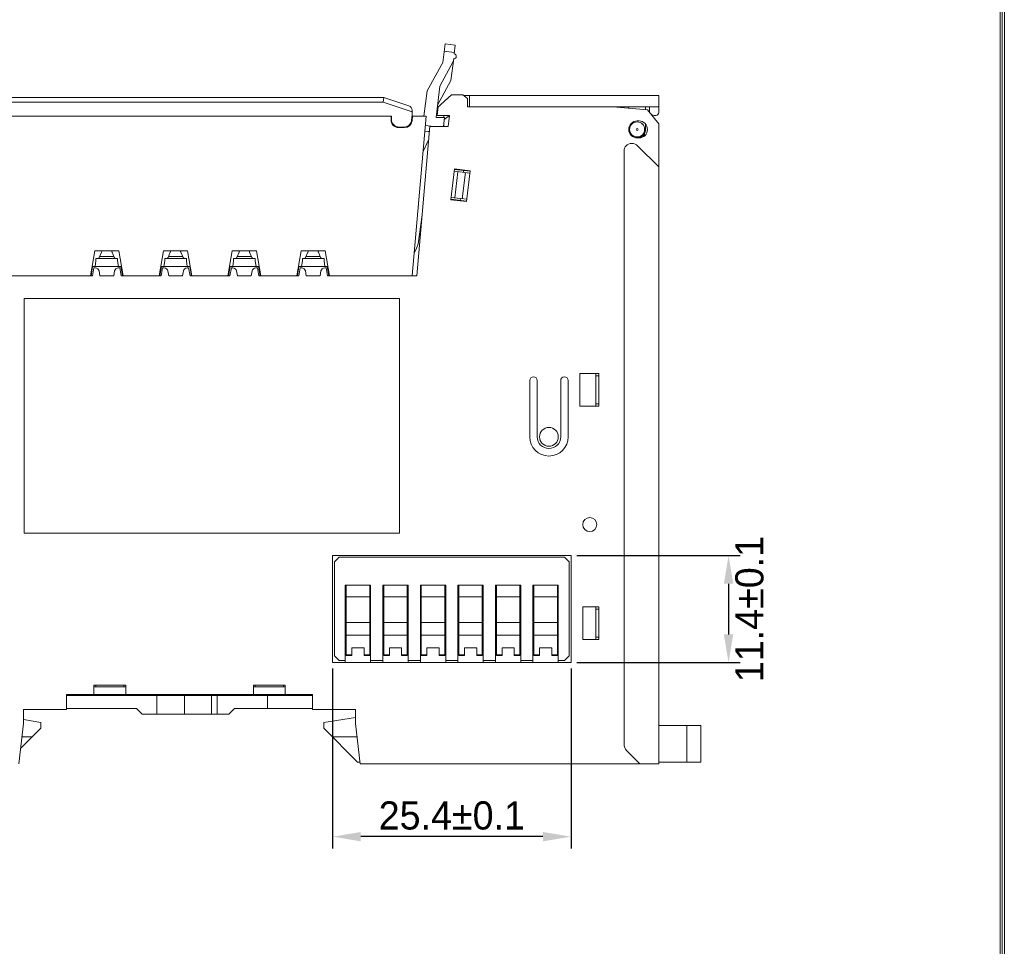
# Model space of a CAD drawing. Header units: inches. Extents: x 830 to 2908, y -1046 to 167.
# Tile 61 of 62: x 2799 to 2904, y -943 to -845. Entities that reach past the tile are written whole.
import ezdxf
from ezdxf.enums import TextEntityAlignment as Align

# ---------------------------------------------------------------- set-up
doc = ezdxf.new("R2010")
doc.units = ezdxf.units.IN
doc.header["$LTSCALE"] = 23.1
doc.header["$MEASUREMENT"] = 0
doc.header["$PDSIZE"] = -5
doc.layers.get('0').update_dxf_attribs({"lineweight": 18})
doc.layers.get('Defpoints').update_dxf_attribs({"lineweight": 18})
for name, color, linetype, lineweight in [('1_12_1_1', 7, 'Continuous', 18), ('1_13_1_1', 7, 'Continuous', 18), ('1_14_1_1', 7, 'Continuous', 18), ('1_15_1_1', 7, 'Continuous', 18), ('1_27', 7, 'Continuous', 18), ('1_41_1_1', 7, 'Continuous', 18), ('1_42_1_1', 7, 'Continuous', 18), ('1_43_1', 7, 'Continuous', 18), ('1_44_1_1', 7, 'Continuous', 18), ('1_6', 7, 'Continuous', 18), ('细实线层', 7, 'Continuous', 18)]:
    doc.layers.add(name, color=color, linetype=linetype, lineweight=lineweight)
doc.styles.add('文字样式①', font='txt')
doc.styles.add('鸿蒙CAD', font='txt')
doc.dimstyles.new('标准样式（宋体）', dxfattribs={"dimtxt": 3, "dimasz": 3, "dimexe": 1.25, "dimexo": 0.625, "dimtad": 1, "dimtoh": 1, "dimdec": 8, "dimdsep": 46, "dimtxsty": '文字样式①', "dimcen": 0, "dimdle": 6, "dimadec": 0, "dimazin": 0, "dimtfac": 1, "dimtofl": 0, "dimtmove": 0, "dimatfit": 3, "dimfxl": 1, "dimtolj": 1, "dimarcsym": 0})

# ---------------------------------------------------------------- blocks, each defined once
blk = doc.blocks.new('*D22')
at = {"color": 0, "lineweight": -2, "transparency": 16777216}
for p, q in [((2832.21, -913.84), (2832.21, -933.01)), ((2857.61, -913.84), (2857.61, -933.01)), ((2854.61, -931.76), (2835.21, -931.76))]:
    blk.add_line(p, q, dxfattribs=at)
at = {"color": 0, "transparency": 16777216}
for points in [[(2835.21, -931.26), (2835.21, -932.26), (2832.21, -931.76)], [(2854.61, -931.26), (2854.61, -932.26), (2857.61, -931.76)]]:
    blk.add_solid(points, dxfattribs=at)
at = {"layer": 'Defpoints', "color": 0, "transparency": 16777216}
for p in [(2832.21, -913.21), (2857.61, -913.21), (2832.21, -931.76)]:
    blk.add_point(p, dxfattribs=at)
at = {"color": 0, "lineweight": 0, "transparency": 16777216, "insert": (2844.91, -929.52), "char_height": 3, "attachment_point": 5, "style": '文字样式①'}
blk.add_mtext('\\A1;25.4%%p0.1', dxfattribs=at)
blk = doc.blocks.new('*D26')
at = {"color": 0, "lineweight": -2, "transparency": 16777216}
for p, q in [((2858.24, -901.81), (2875.65, -901.81)), ((2874.4, -904.81), (2874.4, -910.21)), ((2858.24, -913.21), (2875.65, -913.21))]:
    blk.add_line(p, q, dxfattribs=at)
at = {"color": 0, "transparency": 16777216}
for points in [[(2873.9, -904.81), (2874.9, -904.81), (2874.4, -901.81)], [(2873.9, -910.21), (2874.9, -910.21), (2874.4, -913.21)]]:
    blk.add_solid(points, dxfattribs=at)
at = {"layer": 'Defpoints', "color": 0, "transparency": 16777216}
for p in [(2857.61, -901.81), (2857.61, -913.21), (2874.4, -913.21)]:
    blk.add_point(p, dxfattribs=at)
at = {"color": 0, "lineweight": 0, "transparency": 16777216, "insert": (2876.64, -907.51), "char_height": 3, "attachment_point": 5, "rotation": 90, "style": '文字样式①'}
blk.add_mtext('\\A1;11.4%%P0.1', dxfattribs=at)
blk = doc.blocks.new('A3板框塑料')
at = {"layer": '细实线层'}
for p, q in [((2043.01, 617.25), (2043.01, 327.29)), ((2043.24, 617.47), (2043.24, 327.06)), ((2043.47, 617.7), (2043.47, 326.84))]:
    blk.add_line(p, q, dxfattribs=at)
at = {"layer": '细实线层', "style": '鸿蒙CAD'}
for tag, p in [('V1.0', (1626.88, 598.3)), ('XXXX', (1949.37, 331.32)), ('XXXX', (1966.38, 331.4)), ('XXXN', (1916.34, 330.82)), ('XXXN', (1933.47, 331.14))]:
    blk.add_attdef(tag, p, '', height=2.5, dxfattribs=at)
for tag, height, p in [('XXXE', 2.5, (1935.45, 353.21)), ('XXXC', 2.5, (1968.48, 353.21)), ('XXXA', 2.5, (2019.23, 353.21)), ('XXXG', 2.5, (1892.96, 346.21)), ('XXXD', 2.5, (1968.48, 346.21)), ('XXXB', 2.5, (2019.23, 346.21)), ('mm', 2.5, (1935.45, 346.21)), ('XXXK', 2, (1909.22, 345.18)), ('XXXM', 2.5, (1896.34, 329.33))]:
    blk.add_attdef(tag, text='', height=height, dxfattribs=at).set_placement(p, align=Align.CENTER)
blk.add_attdef('XXXJ', text='', height=2.5, dxfattribs=at).set_placement((1898.52, 340.23), align=Align.MIDDLE_RIGHT)

msp = doc.modelspace()

# ---------------------------------------------------------------- linework, layer by layer
at = {"color": 7, "linetype": 'Continuous', "lineweight": 0}
for p, q in [((2843.35, -854.12), (2844.88, -852.71)), ((2844.88, -852.71), (2846.09, -852.71)), ((2846.09, -852.71), (2846.59, -853.11)), ((2846.22, -852.81), (2866.96, -852.81)), ((2846.79, -852.81), (2846.79, -854.01)), ((2866.96, -854.61), (2866.96, -852.81)), ((2843.36, -854.91), (2843.47, -854.01)), ((2846.59, -854.01), (2846.59, -853.11)), ((2846.59, -854.01), (2866.96, -854.01)), ((2862.06, -854.01), (2865.76, -854.31)), ((2863.76, -854.01), (2863.76, -854.15)), ((2865.56, -854.01), (2865.56, -854.3)), ((2865.96, -854.01), (2865.96, -854.41)), ((2843.36, -854.91), (2844.65, -854.91)), ((2844.06, -855.13), (2844.06, -855.07)), ((2844.09, -855.37), (2844.65, -854.91)), ((2844.51, -856.11), (2844.65, -854.91)), ((2865.76, -854.31), (2866.96, -855.81)), ((2866.66, -854.91), (2866.46, -854.91)), ((2841.19, -872.01), (2842.58, -856.06)), ((2844.51, -856.11), (2842.58, -856.11)), ((2844.06, -856.1), (2844.06, -855.66)), ((2844.38, -856.1), (2844.06, -856.1)), ((2864.66, -855.51), (2864.86, -855.51)), ((2865.56, -855.87), (2865.56, -856.41)), ((2866.96, -855.81), (2866.96, -924.01)), ((2865.46, -857.08), (2865.46, -856.81)), ((2864.06, -857.91), (2864.13, -857.91)), ((2864.86, -857.31), (2864.66, -857.31)), ((2864.7, -858.15), (2866.96, -860.41)), ((2863.26, -858.71), (2863.26, -921.9)), ((2845.19, -860.62), (2844.8, -863.9)), ((2845.16, -860.87), (2846.84, -861.07)), ((2845.18, -860.67), (2846.87, -860.87)), ((2846.87, -860.82), (2845.19, -860.62)), ((2845.23, -863.7), (2845.55, -860.92)), ((2845.48, -860.66), (2845.48, -860.71)), ((2846.02, -863.79), (2846.35, -861.01)), ((2846.17, -860.79), (2846.15, -860.99)), ((2846.49, -864.1), (2846.87, -860.82)), ((2844.8, -863.9), (2846.49, -864.1)), ((2846.49, -864.05), (2844.81, -863.85)), ((2844.83, -863.65), (2846.52, -863.85)), ((2845.1, -863.89), (2845.1, -863.94)), ((2845.82, -863.77), (2845.8, -863.97)), ((2806.61, -872.01), (2806.76, -871.16)), ((2806.76, -871.16), (2806.92, -871.16)), ((2807.32, -871.49), (2807.41, -872.01)), ((2808.88, -872.01), (2808.97, -871.49)), ((2809.37, -871.16), (2809.53, -871.16)), ((2809.53, -871.16), (2809.68, -872.01)), ((2813.94, -872.01), (2814.09, -871.16)), ((2814.09, -871.16), (2814.25, -871.16)), ((2814.65, -871.49), (2814.74, -872.01)), ((2816.21, -872.01), (2816.3, -871.49)), ((2816.7, -871.16), (2816.86, -871.16)), ((2816.86, -871.16), (2817.01, -872.01)), ((2821.27, -872.01), (2821.42, -871.16)), ((2821.42, -871.16), (2821.58, -871.16)), ((2821.98, -871.49), (2822.07, -872.01)), ((2823.54, -872.01), (2823.63, -871.49)), ((2824.03, -871.16), (2824.19, -871.16)), ((2824.19, -871.16), (2824.34, -872.01)), ((2828.6, -872.01), (2828.75, -871.16)), ((2828.75, -871.16), (2828.91, -871.16)), ((2829.31, -871.49), (2829.4, -872.01)), ((2830.87, -872.01), (2830.96, -871.49)), ((2831.36, -871.16), (2831.52, -871.16)), ((2831.52, -871.16), (2831.67, -872.01)), ((2766.96, -872.01), (2806.61, -872.01)), ((2807.41, -872.01), (2808.88, -872.01)), ((2809.68, -872.01), (2813.94, -872.01)), ((2814.74, -872.01), (2816.21, -872.01)), ((2817.01, -872.01), (2821.27, -872.01)), ((2822.07, -872.01), (2823.54, -872.01)), ((2824.34, -872.01), (2828.6, -872.01)), ((2829.4, -872.01), (2830.87, -872.01)), ((2831.67, -872.01), (2841.19, -872.01)), ((2839.35, -874.41), (2799.35, -874.41)), ((2799.35, -874.41), (2799.35, -899.41)), ((2839.35, -899.41), (2839.35, -874.41)), ((2858.56, -882.41), (2860.56, -882.41)), ((2858.56, -885.91), (2858.56, -882.41)), ((2860.26, -885.91), (2860.26, -882.41)), ((2860.56, -882.41), (2860.56, -885.91)), ((2853.21, -883.16), (2853.21, -889.16)), ((2854.01, -889.16), (2854.01, -883.16)), ((2856.51, -883.16), (2856.51, -889.16)), ((2857.31, -889.16), (2857.31, -883.16)), ((2860.56, -882.66), (2860.26, -882.66)), ((2860.56, -885.91), (2858.56, -885.91)), ((2860.56, -885.66), (2860.26, -885.66)), ((2799.35, -899.41), (2839.35, -899.41)), ((2832.21, -901.81), (2857.61, -901.81)), ((2832.21, -913.21), (2832.21, -901.81)), ((2857.61, -901.81), (2857.61, -913.21)), ((2858.86, -907.26), (2860.56, -907.26)), ((2858.86, -910.76), (2858.86, -907.26)), ((2860.26, -910.76), (2860.26, -907.26)), ((2860.56, -907.51), (2860.26, -907.51)), ((2860.56, -907.26), (2860.56, -910.76)), ((2860.56, -910.51), (2860.26, -910.51)), ((2860.56, -910.76), (2858.86, -910.76)), ((2857.61, -913.21), (2832.21, -913.21)), ((2810.16, -915.61), (2806.76, -915.61)), ((2806.76, -915.61), (2806.76, -916.61)), ((2810.16, -915.81), (2806.76, -915.81)), ((2806.96, -915.61), (2806.96, -915.81)), ((2809.96, -915.61), (2809.96, -915.81)), ((2810.16, -916.61), (2810.16, -915.61)), ((2827.16, -915.61), (2823.76, -915.61)), ((2823.76, -915.61), (2823.76, -916.61)), ((2827.16, -915.81), (2823.76, -915.81)), ((2823.96, -915.61), (2823.96, -915.81)), ((2826.96, -915.61), (2826.96, -915.81)), ((2827.16, -916.61), (2827.16, -915.61)), ((2803.86, -916.61), (2830.06, -916.61)), ((2803.86, -918.21), (2803.86, -916.61)), ((2830.06, -916.71), (2803.86, -916.71)), ((2813.47, -918.71), (2813.47, -916.71)), ((2815.81, -916.61), (2815.81, -916.71)), ((2816.44, -918.71), (2816.44, -916.71)), ((2817.81, -916.61), (2817.81, -916.71)), ((2819.29, -918.71), (2819.29, -916.71)), ((2819.92, -916.71), (2819.92, -918.71)), ((2825.26, -916.71), (2825.26, -918.11)), ((2830.06, -916.61), (2830.06, -918.21)), ((2803.86, -918.21), (2799.26, -918.21)), ((2799.26, -919.71), (2799.26, -918.21)), ((2811.31, -918.11), (2803.86, -918.11)), ((2811.91, -918.71), (2811.31, -918.11)), ((2811.91, -918.71), (2819.29, -918.71)), ((2819.29, -918.71), (2821.16, -918.71)), ((2821.76, -918.11), (2821.16, -918.71)), ((2830.06, -918.11), (2821.76, -918.11)), ((2834.66, -918.21), (2830.06, -918.21)), ((2831.26, -919.61), (2834.66, -919.08)), ((2834.66, -919.71), (2834.66, -918.21)), ((2799.26, -919.71), (2798.76, -924.01)), ((2799.26, -919.29), (2801.11, -919.61)), ((2801.11, -920.21), (2801.11, -919.61)), ((2831.26, -920.21), (2831.26, -919.61)), ((2835.16, -924.01), (2834.66, -919.71)), ((2866.96, -919.91), (2871.46, -919.91)), ((2869.96, -919.91), (2869.96, -923.81)), ((2871.46, -923.81), (2871.46, -919.91)), ((2801.11, -920.21), (2798.96, -922.37)), ((2800.21, -921.11), (2799.1, -921.11)), ((2834.86, -923.81), (2831.26, -920.21)), ((2832.16, -921.11), (2834.83, -921.11)), ((2864.96, -924.01), (2863.56, -922.61)), ((2835.14, -923.81), (2834.86, -923.81)), ((2835.16, -924.01), (2866.96, -924.01)), ((2866.96, -923.81), (2871.46, -923.81))]:
    msp.add_line(p, q, dxfattribs=at)
for centre, radius in [((2864.66, -856.41), 0.8), ((2864.66, -856.41), 0.1), ((2855.26, -889.16), 1), ((2859.61, -898.51), 0.75)]:
    msp.add_circle(centre, radius, dxfattribs=at)
for centre, radius, start, end in [((2844.36, -855.07), 0.3, 147.5389, 180), ((2866.46, -854.41), 0.5, 180, 205.8295), ((2866.46, -854.41), 0.5, 231.1485, 270), ((2866.66, -854.61), 0.3, 270, 0), ((2864.66, -856.41), 0.9, 90, 270), ((2864.86, -856.41), 0.9, 270, 90), ((2864.66, -856.41), 0.9, 282.6889, 0), ((2864.06, -858.71), 0.8, 90, 180), ((2864.13, -858.71), 0.8, 45, 90), ((2806.92, -871.56), 0.4, 10.0761, 90), ((2809.37, -871.56), 0.4, 90, 169.9239), ((2814.25, -871.56), 0.4, 10.0761, 90), ((2816.7, -871.56), 0.4, 90, 169.9239), ((2821.58, -871.56), 0.4, 10.0761, 90), ((2824.03, -871.56), 0.4, 90, 169.9239), ((2828.91, -871.56), 0.4, 10.0761, 90), ((2831.36, -871.56), 0.4, 90, 169.9239), ((2853.61, -883.16), 0.4, 0, 180), ((2856.91, -883.16), 0.4, 0, 180), ((2855.26, -889.16), 2.05, 180, 0), ((2855.26, -889.16), 1.25, 180, 0), ((2864.26, -921.9), 1, 180, 225)]:
    msp.add_arc(centre, radius, start, end, dxfattribs=at)
at = {"layer": '1_12_1_1', "color": 7, "linetype": 'Continuous', "lineweight": 0}
for p, q in [((2841.66, -904.98), (2841.66, -912.46)), ((2844.16, -912.46), (2844.16, -904.98)), ((2844.16, -906.22), (2841.66, -906.22)), ((2841.66, -906.98), (2841.56, -906.98)), ((2841.66, -907), (2841.56, -907)), ((2844.26, -906.98), (2844.16, -906.98)), ((2844.26, -907), (2844.16, -907)), ((2841.66, -908.93), (2844.16, -908.93)), ((2841.56, -910.68), (2841.66, -910.68)), ((2844.16, -910.28), (2841.66, -910.28)), ((2844.16, -910.68), (2844.26, -910.68)), ((2841.66, -911.16), (2841.56, -911.16)), ((2843.56, -911.64), (2842.26, -911.64)), ((2842.26, -912.46), (2842.26, -911.64)), ((2843.56, -911.64), (2843.56, -912.46)), ((2844.26, -911.16), (2844.16, -911.16)), ((2841.66, -911.86), (2841.56, -911.86)), ((2841.66, -912.4), (2842.26, -912.4)), ((2842.26, -912.46), (2841.66, -912.46)), ((2843.56, -912.4), (2844.16, -912.4)), ((2844.16, -912.46), (2843.56, -912.46)), ((2844.26, -911.86), (2844.16, -911.86))]:
    msp.add_line(p, q, dxfattribs=at)
at = {"layer": '1_13_1_1', "color": 7, "linetype": 'Continuous', "lineweight": 0}
for p, q in [((2833.66, -904.98), (2833.66, -912.46)), ((2836.16, -912.46), (2836.16, -904.98)), ((2836.16, -906.22), (2833.66, -906.22)), ((2833.66, -906.98), (2833.56, -906.98)), ((2833.66, -907), (2833.56, -907)), ((2836.26, -906.98), (2836.16, -906.98)), ((2836.26, -907), (2836.16, -907)), ((2833.66, -908.93), (2836.16, -908.93)), ((2833.56, -910.68), (2833.66, -910.68)), ((2836.16, -910.28), (2833.66, -910.28)), ((2836.16, -910.68), (2836.26, -910.68)), ((2833.66, -911.16), (2833.56, -911.16)), ((2835.56, -911.64), (2834.26, -911.64)), ((2834.26, -912.46), (2834.26, -911.64)), ((2835.56, -911.64), (2835.56, -912.46)), ((2836.26, -911.16), (2836.16, -911.16)), ((2833.66, -911.86), (2833.56, -911.86)), ((2833.66, -912.4), (2834.26, -912.4)), ((2834.26, -912.46), (2833.66, -912.46)), ((2835.56, -912.4), (2836.16, -912.4)), ((2836.16, -912.46), (2835.56, -912.46)), ((2836.26, -911.86), (2836.16, -911.86))]:
    msp.add_line(p, q, dxfattribs=at)
at = {"layer": '1_14_1_1', "color": 7, "linetype": 'Continuous', "lineweight": 0}
for p, q in [((2853.66, -904.98), (2853.66, -912.46)), ((2856.16, -912.46), (2856.16, -904.98)), ((2856.16, -906.22), (2853.66, -906.22)), ((2853.66, -906.98), (2853.56, -906.98)), ((2853.66, -907), (2853.56, -907)), ((2856.26, -906.98), (2856.16, -906.98)), ((2856.26, -907), (2856.16, -907)), ((2853.66, -908.93), (2856.16, -908.93)), ((2853.56, -910.68), (2853.66, -910.68)), ((2856.16, -910.28), (2853.66, -910.28)), ((2856.16, -910.68), (2856.26, -910.68)), ((2853.66, -911.16), (2853.56, -911.16)), ((2855.56, -911.64), (2854.26, -911.64)), ((2854.26, -912.46), (2854.26, -911.64)), ((2855.56, -911.64), (2855.56, -912.46)), ((2856.26, -911.16), (2856.16, -911.16)), ((2853.66, -911.86), (2853.56, -911.86)), ((2853.66, -912.4), (2854.26, -912.4)), ((2854.26, -912.46), (2853.66, -912.46)), ((2855.56, -912.4), (2856.16, -912.4)), ((2856.16, -912.46), (2855.56, -912.46)), ((2856.26, -911.86), (2856.16, -911.86))]:
    msp.add_line(p, q, dxfattribs=at)
at = {"layer": '1_15_1_1', "color": 7, "linetype": 'Continuous', "lineweight": 0}
for p, q in [((2832.41, -902.48), (2832.91, -901.98)), ((2856.91, -901.98), (2832.91, -901.98)), ((2856.91, -901.98), (2857.41, -902.48)), ((2832.41, -902.48), (2832.41, -912.48)), ((2857.41, -912.48), (2857.41, -902.48)), ((2836.26, -904.98), (2833.56, -904.98)), ((2833.56, -913.21), (2833.56, -904.98)), ((2836.26, -913.21), (2836.26, -904.98)), ((2840.26, -904.98), (2837.56, -904.98)), ((2837.56, -913.21), (2837.56, -904.98)), ((2840.26, -904.98), (2840.26, -913.21)), ((2844.26, -904.98), (2841.56, -904.98)), ((2841.56, -913.21), (2841.56, -904.98)), ((2844.26, -904.98), (2844.26, -913.21)), ((2848.26, -904.98), (2845.56, -904.98)), ((2845.56, -913.21), (2845.56, -904.98)), ((2848.26, -904.98), (2848.26, -913.21)), ((2852.26, -904.98), (2849.56, -904.98)), ((2849.56, -913.21), (2849.56, -904.98)), ((2852.26, -904.98), (2852.26, -913.21)), ((2856.26, -904.98), (2853.56, -904.98)), ((2853.56, -913.21), (2853.56, -904.98)), ((2856.26, -913.21), (2856.26, -904.98)), ((2832.91, -912.98), (2832.41, -912.48)), ((2857.41, -912.48), (2856.91, -912.98)), ((2832.91, -912.98), (2833.56, -912.98)), ((2836.26, -912.98), (2837.56, -912.98)), ((2840.26, -912.98), (2841.56, -912.98)), ((2844.26, -912.98), (2845.56, -912.98)), ((2848.26, -912.98), (2849.56, -912.98)), ((2852.26, -912.98), (2853.56, -912.98)), ((2856.26, -912.98), (2856.91, -912.98))]:
    msp.add_line(p, q, dxfattribs=at)
at = {"layer": '1_27', "color": 7, "linetype": 'Continuous', "lineweight": 0}
for p, q in [((2838.43, -855.01), (2772.89, -855.01)), ((2838.43, -855.41), (2838.43, -855.01)), ((2840.68, -855.49), (2840.72, -855.01)), ((2842.17, -855.01), (2840.68, -872.01)), ((2842.17, -855.01), (2840.72, -855.01)), ((2839.88, -856.21), (2839.23, -856.21)), ((2806.86, -869.36), (2806.39, -872.01)), ((2806.86, -869.36), (2809.42, -869.36)), ((2807.58, -869.5), (2807.34, -870.05)), ((2808.94, -870.05), (2808.7, -869.5)), ((2809.89, -872.01), (2809.42, -869.36)), ((2814.19, -869.36), (2813.72, -872.01)), ((2814.19, -869.36), (2816.75, -869.36)), ((2814.91, -869.5), (2814.67, -870.05)), ((2816.27, -870.05), (2816.03, -869.5)), ((2817.22, -872.01), (2816.75, -869.36)), ((2821.52, -869.36), (2821.05, -872.01)), ((2821.52, -869.36), (2824.08, -869.36)), ((2822.24, -869.5), (2822, -870.05)), ((2823.6, -870.05), (2823.36, -869.5)), ((2824.55, -872.01), (2824.08, -869.36)), ((2828.85, -869.36), (2828.38, -872.01)), ((2828.85, -869.36), (2831.41, -869.36)), ((2829.57, -869.5), (2829.33, -870.05)), ((2830.93, -870.05), (2830.69, -869.5)), ((2831.88, -872.01), (2831.41, -869.36)), ((2806.99, -870.41), (2806.9, -871.01)), ((2806.99, -870.16), (2809.3, -870.16)), ((2806.99, -870.41), (2806.99, -870.16)), ((2807.38, -869.96), (2808.91, -869.96)), ((2809.3, -870.16), (2809.3, -870.41)), ((2809.39, -871.01), (2809.3, -870.41)), ((2814.32, -870.41), (2814.23, -871.01)), ((2814.32, -870.16), (2816.63, -870.16)), ((2814.32, -870.41), (2814.32, -870.16)), ((2814.71, -869.96), (2816.24, -869.96)), ((2816.63, -870.16), (2816.63, -870.41)), ((2816.72, -871.01), (2816.63, -870.41)), ((2821.65, -870.41), (2821.56, -871.01)), ((2821.65, -870.16), (2823.96, -870.16)), ((2821.65, -870.41), (2821.65, -870.16)), ((2822.04, -869.96), (2823.57, -869.96)), ((2823.96, -870.16), (2823.96, -870.41)), ((2824.05, -871.01), (2823.96, -870.41)), ((2828.98, -870.41), (2828.89, -871.01)), ((2828.98, -870.16), (2831.29, -870.16)), ((2828.98, -870.41), (2828.98, -870.16)), ((2829.37, -869.96), (2830.9, -869.96)), ((2831.29, -870.16), (2831.29, -870.41)), ((2831.38, -871.01), (2831.29, -870.41)), ((2806.63, -871.01), (2806.46, -872.01)), ((2806.63, -871.01), (2809.65, -871.01)), ((2809.83, -872.01), (2809.65, -871.01)), ((2813.96, -871.01), (2813.79, -872.01)), ((2813.96, -871.01), (2816.98, -871.01)), ((2817.16, -872.01), (2816.98, -871.01)), ((2821.29, -871.01), (2821.12, -872.01)), ((2821.29, -871.01), (2824.31, -871.01)), ((2824.49, -872.01), (2824.31, -871.01)), ((2828.62, -871.01), (2828.45, -872.01)), ((2828.62, -871.01), (2831.64, -871.01)), ((2831.82, -872.01), (2831.64, -871.01))]:
    msp.add_line(p, q, dxfattribs=at)
for centre, start, end in [((2839.23, -855.41), 180, 270), ((2839.88, -855.41), 270, 354.6376)]:
    msp.add_arc(centre, 0.8, start, end, dxfattribs=at)
for points, knots in [([(2807.61, -869.36), (2807.61, -869.37), (2807.61, -869.41), (2807.6, -869.45), (2807.59, -869.49), (2807.58, -869.5)], [0, 0, 0, 0, 0.205439, 0.841469, 1, 1, 1, 1]), ([(2808.7, -869.5), (2808.69, -869.47), (2808.68, -869.42), (2808.68, -869.38), (2808.68, -869.36)], [0, 0, 0, 0, 0.520089, 1, 1, 1, 1]), ([(2814.94, -869.36), (2814.94, -869.37), (2814.94, -869.41), (2814.93, -869.45), (2814.92, -869.49), (2814.91, -869.5)], [0, 0, 0, 0, 0.205439, 0.841469, 1, 1, 1, 1]), ([(2816.03, -869.5), (2816.02, -869.47), (2816.01, -869.42), (2816.01, -869.38), (2816.01, -869.36)], [0, 0, 0, 0, 0.520089, 1, 1, 1, 1]), ([(2822.27, -869.36), (2822.27, -869.37), (2822.27, -869.41), (2822.26, -869.45), (2822.25, -869.49), (2822.24, -869.5)], [0, 0, 0, 0, 0.205439, 0.841469, 1, 1, 1, 1]), ([(2823.36, -869.5), (2823.35, -869.47), (2823.34, -869.42), (2823.34, -869.38), (2823.34, -869.36)], [0, 0, 0, 0, 0.520089, 1, 1, 1, 1]), ([(2829.6, -869.36), (2829.6, -869.37), (2829.6, -869.41), (2829.59, -869.45), (2829.58, -869.49), (2829.57, -869.5)], [0, 0, 0, 0, 0.205439, 0.841469, 1, 1, 1, 1]), ([(2830.69, -869.5), (2830.68, -869.47), (2830.67, -869.42), (2830.67, -869.38), (2830.67, -869.36)], [0, 0, 0, 0, 0.520089, 1, 1, 1, 1]), ([(2807.34, -870.05), (2807.34, -870.07), (2807.32, -870.1), (2807.26, -870.15), (2807.21, -870.16), (2807.18, -870.16)], [0, 0, 0, 0, 0.287497, 0.677266, 1, 1, 1, 1]), ([(2809.1, -870.16), (2809.1, -870.16), (2809.06, -870.16), (2809, -870.14), (2808.96, -870.09), (2808.95, -870.06), (2808.94, -870.05)], [0, 0, 0, 0, 0.072898, 0.481379, 0.889861, 1, 1, 1, 1]), ([(2814.67, -870.05), (2814.67, -870.07), (2814.65, -870.1), (2814.59, -870.15), (2814.54, -870.16), (2814.51, -870.16)], [0, 0, 0, 0, 0.287497, 0.677266, 1, 1, 1, 1]), ([(2816.43, -870.16), (2816.43, -870.16), (2816.39, -870.16), (2816.33, -870.14), (2816.29, -870.09), (2816.28, -870.06), (2816.27, -870.05)], [0, 0, 0, 0, 0.072898, 0.481379, 0.889861, 1, 1, 1, 1]), ([(2822, -870.05), (2822, -870.07), (2821.98, -870.1), (2821.92, -870.15), (2821.87, -870.16), (2821.84, -870.16)], [0, 0, 0, 0, 0.287497, 0.677266, 1, 1, 1, 1]), ([(2823.76, -870.16), (2823.76, -870.16), (2823.72, -870.16), (2823.66, -870.14), (2823.62, -870.09), (2823.61, -870.06), (2823.6, -870.05)], [0, 0, 0, 0, 0.072898, 0.481379, 0.889861, 1, 1, 1, 1]), ([(2829.33, -870.05), (2829.33, -870.07), (2829.31, -870.1), (2829.25, -870.15), (2829.2, -870.16), (2829.17, -870.16)], [0, 0, 0, 0, 0.287497, 0.677266, 1, 1, 1, 1]), ([(2831.09, -870.16), (2831.09, -870.16), (2831.05, -870.16), (2830.99, -870.14), (2830.95, -870.09), (2830.94, -870.06), (2830.93, -870.05)], [0, 0, 0, 0, 0.072898, 0.481379, 0.889861, 1, 1, 1, 1])]:
    msp.add_open_spline(points, degree=3, knots=knots, dxfattribs=at)
at = {"layer": '1_41_1_1', "color": 7, "linetype": 'Continuous', "lineweight": 0}
for p, q in [((2833.66, -910.98), (2833.56, -910.98)), ((2856.26, -910.98), (2856.16, -910.98)), ((2836.26, -911.98), (2836.16, -911.98)), ((2837.66, -911.98), (2837.56, -911.98)), ((2840.26, -911.98), (2840.16, -911.98)), ((2841.66, -911.98), (2841.56, -911.98)), ((2844.26, -911.98), (2844.16, -911.98)), ((2845.66, -911.98), (2845.56, -911.98)), ((2848.26, -911.98), (2848.16, -911.98)), ((2849.66, -911.98), (2849.56, -911.98)), ((2852.26, -911.98), (2852.16, -911.98)), ((2853.66, -911.98), (2853.56, -911.98))]:
    msp.add_line(p, q, dxfattribs=at)
at = {"layer": '1_42_1_1', "color": 7, "linetype": 'Continuous', "lineweight": 0}
for p, q in [((2845.66, -904.98), (2845.66, -912.46)), ((2848.16, -912.46), (2848.16, -904.98)), ((2848.16, -906.22), (2845.66, -906.22)), ((2845.66, -906.98), (2845.56, -906.98)), ((2845.66, -907), (2845.56, -907)), ((2848.26, -906.98), (2848.16, -906.98)), ((2848.26, -907), (2848.16, -907)), ((2845.66, -908.93), (2848.16, -908.93)), ((2845.56, -910.68), (2845.66, -910.68)), ((2848.16, -910.28), (2845.66, -910.28)), ((2848.16, -910.68), (2848.26, -910.68)), ((2845.66, -911.16), (2845.56, -911.16)), ((2847.56, -911.64), (2846.26, -911.64)), ((2846.26, -912.46), (2846.26, -911.64)), ((2847.56, -911.64), (2847.56, -912.46)), ((2848.26, -911.16), (2848.16, -911.16)), ((2845.66, -911.86), (2845.56, -911.86)), ((2845.66, -912.4), (2846.26, -912.4)), ((2846.26, -912.46), (2845.66, -912.46)), ((2847.56, -912.4), (2848.16, -912.4)), ((2848.16, -912.46), (2847.56, -912.46)), ((2848.26, -911.86), (2848.16, -911.86))]:
    msp.add_line(p, q, dxfattribs=at)
at = {"layer": '1_43_1', "color": 7, "linetype": 'Continuous', "lineweight": 0}
for p, q in [((2837.66, -904.98), (2837.66, -912.46)), ((2840.16, -912.46), (2840.16, -904.98)), ((2840.16, -906.22), (2837.66, -906.22)), ((2837.66, -906.98), (2837.56, -906.98)), ((2837.66, -907), (2837.56, -907)), ((2840.26, -906.98), (2840.16, -906.98)), ((2840.26, -907), (2840.16, -907)), ((2837.66, -908.93), (2840.16, -908.93)), ((2837.56, -910.68), (2837.66, -910.68)), ((2840.16, -910.28), (2837.66, -910.28)), ((2840.16, -910.68), (2840.26, -910.68)), ((2837.66, -911.16), (2837.56, -911.16)), ((2839.56, -911.64), (2838.26, -911.64)), ((2838.26, -912.46), (2838.26, -911.64)), ((2839.56, -911.64), (2839.56, -912.46)), ((2840.26, -911.16), (2840.16, -911.16)), ((2837.66, -911.86), (2837.56, -911.86)), ((2837.66, -912.4), (2838.26, -912.4)), ((2838.26, -912.46), (2837.66, -912.46)), ((2839.56, -912.4), (2840.16, -912.4)), ((2840.16, -912.46), (2839.56, -912.46)), ((2840.26, -911.86), (2840.16, -911.86))]:
    msp.add_line(p, q, dxfattribs=at)
at = {"layer": '1_44_1_1', "color": 7, "linetype": 'Continuous', "lineweight": 0}
for p, q in [((2849.66, -904.98), (2849.66, -912.46)), ((2852.16, -912.46), (2852.16, -904.98)), ((2852.16, -906.22), (2849.66, -906.22)), ((2849.66, -906.98), (2849.56, -906.98)), ((2849.66, -907), (2849.56, -907)), ((2852.26, -906.98), (2852.16, -906.98)), ((2852.26, -907), (2852.16, -907)), ((2849.66, -908.93), (2852.16, -908.93)), ((2849.56, -910.68), (2849.66, -910.68)), ((2852.16, -910.28), (2849.66, -910.28)), ((2852.16, -910.68), (2852.26, -910.68)), ((2849.66, -911.16), (2849.56, -911.16)), ((2851.56, -911.64), (2850.26, -911.64)), ((2850.26, -912.46), (2850.26, -911.64)), ((2851.56, -911.64), (2851.56, -912.46)), ((2852.26, -911.16), (2852.16, -911.16)), ((2849.66, -911.86), (2849.56, -911.86)), ((2849.66, -912.4), (2850.26, -912.4)), ((2850.26, -912.46), (2849.66, -912.46)), ((2851.56, -912.4), (2852.16, -912.4)), ((2852.16, -912.46), (2851.56, -912.46)), ((2852.26, -911.86), (2852.16, -911.86))]:
    msp.add_line(p, q, dxfattribs=at)
at = {"layer": '1_6', "color": 7, "linetype": 'Continuous', "lineweight": 0}
for p, q in [((2843.95, -849.28), (2844.19, -847.29)), ((2844.19, -847.29), (2845.28, -847.43)), ((2845.17, -848.37), (2845.28, -847.43)), ((2845.18, -848.22), (2844.09, -848.09)), ((2842.27, -852.29), (2843.95, -849.28)), ((2845.07, -849.16), (2843.64, -851.81)), ((2844.82, -851.2), (2845.11, -848.86)), ((2843.64, -851.81), (2843.23, -855.13)), ((2843.39, -853.84), (2844.82, -851.2)), ((2772.66, -853.01), (2837.68, -853.01)), ((2837.6, -853.51), (2837.68, -853.01)), ((2837.68, -853.01), (2840.34, -853.9)), ((2841.93, -855.01), (2842.27, -852.29)), ((2837.6, -853.51), (2772.16, -853.51)), ((2837.6, -853.51), (2840.68, -854.54)), ((2772.88, -855.01), (2838.48, -855.01)), ((2838.48, -855.01), (2838.48, -855.36)), ((2840.68, -854.85), (2840.63, -855.44)), ((2840.68, -854.85), (2840.68, -854.37)), ((2844.12, -855.13), (2843.23, -855.13)), ((2844.12, -855.13), (2844.01, -856.11)), ((2838.97, -856.16), (2839.84, -856.16)), ((2840.63, -855.43), (2840.61, -855.74)), ((2842.96, -856.11), (2842.09, -856)), ((2842.03, -856.6), (2842.39, -856.64)), ((2841.84, -858.77), (2842.46, -857.46)), ((2841.75, -865.52), (2841.32, -868.59))]:
    msp.add_line(p, q, dxfattribs=at)
for centre, radius, start, end in [((2845.14, -848.62), 0.25, 263, 83), ((2840.18, -854.37), 0.5, 0, 71.5651), ((2839.28, -855.36), 0.8, 180, 270), ((2839.84, -855.36), 0.8, 270, 354.7892), ((2842.45, -856.15), 0.3, 5.9557, 12.4712), ((2842.42, -856.34), 0.3, 263, 291.3213), ((2838.21, -867.81), 3.2, 327.7815, 346)]:
    msp.add_arc(centre, radius, start, end, dxfattribs=at)

# ---------------------------------------------------------------- block references
msp.add_blockref('A3板框塑料', (860.32, -1367.94))

# ---------------------------------------------------------------- dimensions: what is measured, and where the dimension line sits
at = {"color": 142, "lineweight": 0}
dim = msp.add_linear_dim(base=(2874.4, -913.21), p1=(2857.61, -901.81), p2=(2857.61, -913.21), angle=90, text='<>%%P0.1', dimstyle='标准样式（宋体）', override={"dimtad": 2, "dimdec": 1, "dimtdec": 1, "dimarcsym": 1}, dxfattribs=at)
dim.commit()
dim.dimension.update_dxf_attribs({"geometry": '*D26', "text_midpoint": (2874.4, -907.51), "dimtype": 160})
dim = msp.add_linear_dim(base=(2832.21, -931.76), p1=(2857.61, -913.21), p2=(2832.21, -913.21), text='<>%%p0.1', dimstyle='标准样式（宋体）', override={"dimdec": 1, "dimarcsym": 1}, dxfattribs=at)
dim.commit()
dim.dimension.update_dxf_attribs({"geometry": '*D22', "text_midpoint": (2844.91, -929.52)})

doc.saveas('drawing.dxf')
